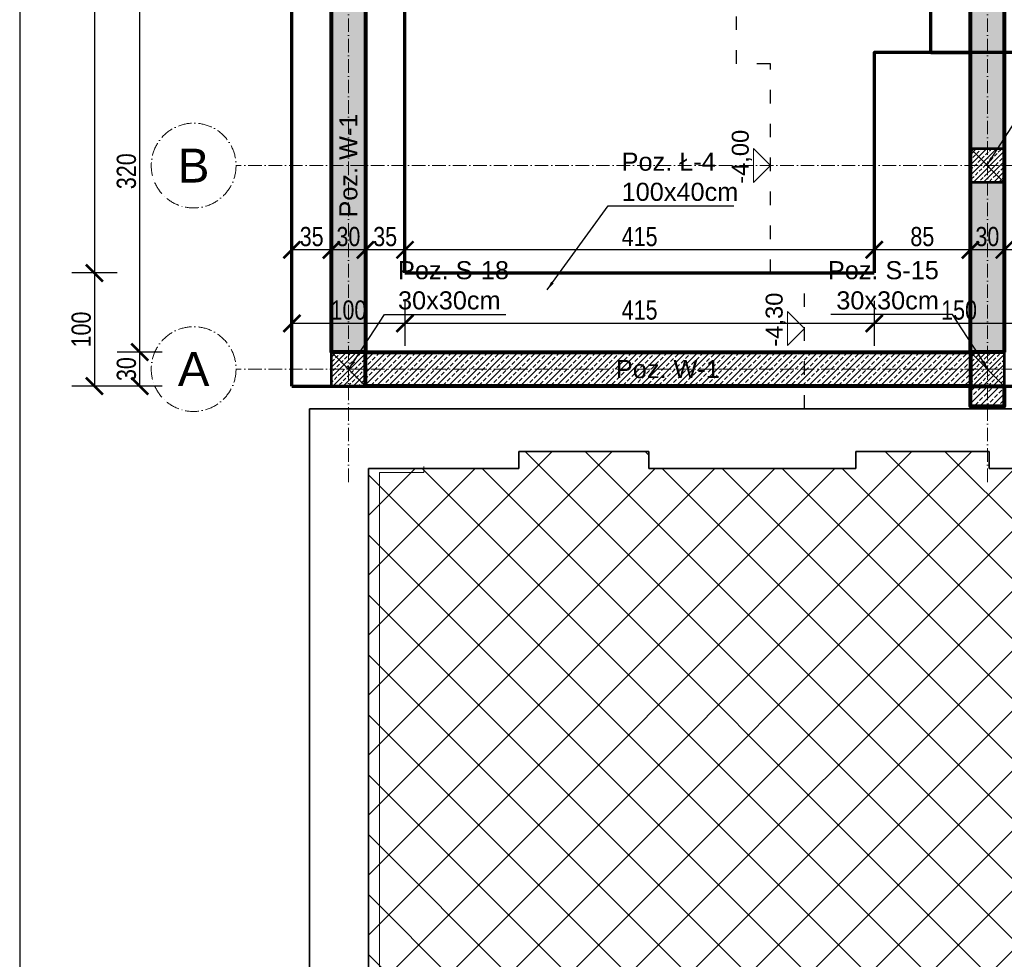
# Model space of a CAD drawing. Header units: inches. Extents: x 201967 to 338763, y -32705 to 30884.
# Tile 182 of 236: x 316678 to 317549, y 15249 to 16080. Entities that reach past the tile are written whole.
import ezdxf
from ezdxf.enums import TextEntityAlignment as Align

# ---------------------------------------------------------------- set-up
doc = ezdxf.new("R2010")
doc.units = ezdxf.units.IN
doc.header["$MEASUREMENT"] = 0
doc.linetypes.add('ACAD_ISO03W100', pattern=[30, 12, -18])
doc.linetypes.add('ACAD_ISO10W100', pattern=[18, 12, -3, 0, -3])
doc.layers.add('00_kreskowanie', color=1, linetype='Continuous', lineweight=5, true_color=0xff0000)
for name, color, linetype, lineweight in [('01 a KONSTRUKCJA żelbet', 94, 'Continuous', 80), ('01 a1 KONSTRUKCJA żelebet', 200, 'Continuous', 53), ('01 c KONSTRUKCJA ławy', 45, 'Continuous', 70), ('01h2 KONSTRUKCJA pozycje belki', 254, 'Continuous', 13), ('01h3 KONSTRUKCJA pozycje słupy', 252, 'Continuous', 13), ('11 OSIE ściany', 2, 'ACAD_ISO10W100', 5), ('1_OpisPomieszczen', 120, 'Continuous', 9), ('20 KRESKOWANIE ścian', 63, 'Continuous', 5), ('34 WIDOK 5 030', 13, 'Continuous', 30), ('50 OPIS 1', 130, 'Continuous', 9), ('90 WYMIAR', 155, 'Continuous', 9), ('_proj_MURY konstr', 1, 'Continuous', 20)]:
    doc.layers.add(name, color=color, linetype=linetype, lineweight=lineweight)
doc.styles.add('100 arial', font='arial.ttf', dxfattribs={"width": 0.8, "height": 17})
doc.styles.add('arialcce', font='arial.ttf')
doc.styles.add('OPIS', font='arial.ttf')
doc.styles.add('RomanS', font='romans.shx')
doc.styles.add('WYMIAR-50 (15pkt) arial', font='arial.ttf', dxfattribs={"height": 15})
doc.dimstyles.new('100', dxfattribs={"dimscale": 10, "dimtxt": 17, "dimasz": 1.5, "dimexe": 2, "dimexo": 2, "dimgap": 0.3, "dimtad": 1, "dimdec": 1, "dimrnd": 0.5, "dimdsep": 46, "dimtxsty": '100 arial', "dimblk": 'ARCHTICK', "dimcen": 10, "dimclrd": 256, "dimclre": 256, "dimclrt": 256, "dimadec": 0, "dimazin": 0, "dimtfac": 1, "dimtdec": 1, "dimtix": 1, "dimtmove": 1, "dimatfit": 3, "dimfxl": 2, "dimfxlon": 1, "dimtolj": 1, "dimarcsym": 0})
doc.dimstyles.new('DIM100txt12', dxfattribs={"dimtxt": 12, "dimasz": 1.05, "dimexe": 0, "dimexo": 8, "dimgap": 4, "dimtad": 1, "dimdec": 7, "dimrnd": 0.5, "dimdsep": 46, "dimtxsty": 'RomanS', "dimblk1": 'DIM', "dimblk2": 'DIM', "dimsah": 1, "dimcen": 0.09, "dimse1": 1, "dimse2": 1, "dimclrt": 256, "dimadec": 1, "dimazin": 0, "dimtfac": 1, "dimtdec": 7, "dimtix": 1, "dimtofl": 0, "dimtmove": 2, "dimatfit": 3, "dimfxl": 1, "dimtolj": 1, "dimtzin": 0, "dimarcsym": 0})
pattern_1 = [(45, (0, 0), (-5.303300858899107, 5.303300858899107), []), (45, (5.30330085, 0), (-5.303300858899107, 5.303300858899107), [3.75, -1.875])]

# ---------------------------------------------------------------- blocks, each defined once
blk = doc.blocks.new('1 osie 1 część BPPZ')
at = {"layer": '11 OSIE ściany'}
for p, q in [((-4002.399999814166, -529.999028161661), (-4002.399999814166, 516.7509718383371)), ((-3437.399999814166, -529.999028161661), (-3437.399999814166, 516.7509718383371)), ((-1237.399999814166, -249.9990929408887), (-4101.782290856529, -249.9990929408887)), ((-1237.399999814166, -429.999028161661), (-4101.782290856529, -429.999028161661))]:
    blk.add_line(p, q, dxfattribs=at)
for centre in [(-4139.282290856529, -249.9990929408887), (-4139.282290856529, -429.999028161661)]:
    blk.add_circle(centre, 37.5, dxfattribs=at)
at = {"layer": '11 OSIE ściany', "style": 'arialcce'}
for s, p in [('B', (-4139.282290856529, -249.9990929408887)), ('A', (-4139.282290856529, -429.999028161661))]:
    blk.add_text(s, height=30, dxfattribs=at).set_placement(p, align=Align.MIDDLE_CENTER)
blk = doc.blocks.new('*U1121')
at = {"lineweight": 5, "ltscale": 0.25}
h = blk.add_hatch(dxfattribs=at)
h.set_pattern_fill('ANSI33', color=5, style=0)
h.set_pattern_definition([(45, (0, -25), (-4.490128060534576, 4.490128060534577), []), (45, (4.490130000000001, -25), (-4.490128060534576, 4.490128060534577), [3.175, -1.5875])])
h.paths.add_polyline_path([(0, 0), (-7.105427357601e-16, -30), (30, -30), (30, 0)])
blk.add_lwpolyline([(0, 0), (-7.105427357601e-16, -30), (30, -30), (30, 0)], close=True)
at = {"layer": 'Defpoints'}
blk.add_line((0, 0), (30, -30), dxfattribs=at)
blk = doc.blocks.new('1 słupy parter rozbudowa 2')
at = {"layer": '01 a1 KONSTRUKCJA żelebet', "xscale": -1, "rotation": 270}
for p in [(580, -495.0000647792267), (15, -675.0000021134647), (580, -675.0000647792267)]:
    blk.add_blockref('*U1121', p, dxfattribs=at)
blk = doc.blocks.new('DIM')
for p, q in [((7.275957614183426e-12, -13.00000000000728), (7.275957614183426e-12, 12.99999999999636)), ((8.000000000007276, -7.275957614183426e-12), (-7.999999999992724, -7.275957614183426e-12))]:
    blk.add_line(p, q)
at = {"const_width": 1.714285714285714}
blk.add_lwpolyline([(5.714285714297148, 5.714285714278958), (-5.71428571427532, -5.71428571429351)], dxfattribs=at)
blk = doc.blocks.new('_ARCHTICK')
at = {"color": 0, "linetype": 'ByBlock', "const_width": 0.15}
blk.add_lwpolyline([(-0.5, -0.5), (0.5, 0.5)], dxfattribs=at)
blk = doc.blocks.new('*D1328')
at = {"layer": '90 WYMIAR', "lineweight": -2, "transparency": 16777216}
for p, q in [((317434.1205437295, 15831.09870406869), (317434.1205437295, 15791.09870406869)), ((317584.1205437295, 15830.61497774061), (317584.1205437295, 15791.09870406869)), ((317584.1205437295, 15811.09870406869), (317434.1205437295, 15811.09870406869))]:
    blk.add_line(p, q, dxfattribs=at)
at = {"layer": 'Defpoints', "color": 0, "transparency": 16777216}
for p in [(317434.1205437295, 15855.64904279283), (317584.1205437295, 15850.61497774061), (317434.1205437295, 15811.09870406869)]:
    blk.add_point(p, dxfattribs=at)
at = {"layer": '90 WYMIAR', "lineweight": -2, "transparency": 16777216, "xscale": 15, "yscale": 15, "zscale": 15, "rotation": 180}
blk.add_blockref('_ARCHTICK', (317434.1205437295, 15811.09870406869), dxfattribs=at)
at = {"layer": '90 WYMIAR', "lineweight": -2, "transparency": 16777216, "xscale": 15, "yscale": 15, "zscale": 15}
blk.add_blockref('_ARCHTICK', (317584.1205437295, 15811.09870406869), dxfattribs=at)
at = {"layer": '90 WYMIAR', "transparency": 16777216, "insert": (317509.1205437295, 15822.77844485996), "char_height": 17, "attachment_point": 5, "style": '100 arial'}
blk.add_mtext('\\A1;150', dxfattribs=at)
blk = doc.blocks.new('*D1329')
at = {"layer": '90 WYMIAR', "lineweight": -2, "transparency": 16777216}
for p, q in [((317019.1205437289, 15831.09870406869), (317019.1205437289, 15791.09870406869)), ((317434.1205437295, 15831.09870406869), (317434.1205437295, 15791.09870406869)), ((317434.1205437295, 15811.09870406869), (317019.1205437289, 15811.09870406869))]:
    blk.add_line(p, q, dxfattribs=at)
at = {"layer": 'Defpoints', "color": 0, "transparency": 16777216}
for p in [(317019.1205437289, 15855.64904279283), (317434.1205437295, 15855.64904279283), (317019.1205437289, 15811.09870406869)]:
    blk.add_point(p, dxfattribs=at)
at = {"layer": '90 WYMIAR', "lineweight": -2, "transparency": 16777216, "xscale": 15, "yscale": 15, "zscale": 15, "rotation": 180}
blk.add_blockref('_ARCHTICK', (317019.1205437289, 15811.09870406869), dxfattribs=at)
at = {"layer": '90 WYMIAR', "lineweight": -2, "transparency": 16777216, "xscale": 15, "yscale": 15, "zscale": 15}
blk.add_blockref('_ARCHTICK', (317434.1205437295, 15811.09870406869), dxfattribs=at)
at = {"layer": '90 WYMIAR', "transparency": 16777216, "insert": (317226.6205437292, 15822.77844485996), "char_height": 17, "attachment_point": 5, "style": '100 arial'}
blk.add_mtext('\\A1;415', dxfattribs=at)
blk = doc.blocks.new('*D1330')
at = {"layer": '90 WYMIAR', "lineweight": -2, "transparency": 16777216}
for p, q in [((316919.1205437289, 15811.09870406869), (316919.1205437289, 15831.09870406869)), ((317019.1205437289, 15831.09870406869), (317019.1205437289, 15791.09870406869)), ((317019.1205437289, 15811.09870406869), (316919.1205437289, 15811.09870406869))]:
    blk.add_line(p, q, dxfattribs=at)
at = {"layer": 'Defpoints', "color": 0, "transparency": 16777216}
for p in [(317019.1205437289, 15855.64904279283), (316919.1205437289, 15811.09870406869), (316919.1205437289, 15811.09870406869)]:
    blk.add_point(p, dxfattribs=at)
at = {"layer": '90 WYMIAR', "lineweight": -2, "transparency": 16777216, "xscale": 15, "yscale": 15, "zscale": 15, "rotation": 180}
blk.add_blockref('_ARCHTICK', (316919.1205437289, 15811.09870406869), dxfattribs=at)
at = {"layer": '90 WYMIAR', "lineweight": -2, "transparency": 16777216, "xscale": 15, "yscale": 15, "zscale": 15}
blk.add_blockref('_ARCHTICK', (317019.1205437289, 15811.09870406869), dxfattribs=at)
at = {"layer": '90 WYMIAR', "transparency": 16777216, "insert": (316969.1205437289, 15822.77844485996), "char_height": 17, "attachment_point": 5, "style": '100 arial'}
blk.add_mtext('\\A1;100', dxfattribs=at)
blk = doc.blocks.new('*D1385')
at = {"layer": '90 WYMIAR', "lineweight": -2, "transparency": 16777216}
for p, q in [((317549.1205437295, 15896.09870406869), (317549.1205437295, 15856.09870406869)), ((317634.1205437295, 15870.64898012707), (317634.1205437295, 15896.09870406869)), ((317634.1205437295, 15876.09870406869), (317549.1205437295, 15876.09870406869))]:
    blk.add_line(p, q, dxfattribs=at)
at = {"layer": 'Defpoints', "color": 0, "transparency": 16777216}
for p in [(317549.1205437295, 15935.64898012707), (317549.1205437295, 15876.09870406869), (317634.1205437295, 15850.64898012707)]:
    blk.add_point(p, dxfattribs=at)
at = {"layer": '90 WYMIAR', "lineweight": -2, "transparency": 16777216, "xscale": 15, "yscale": 15, "zscale": 15, "rotation": 180}
blk.add_blockref('_ARCHTICK', (317549.1205437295, 15876.09870406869), dxfattribs=at)
at = {"layer": '90 WYMIAR', "lineweight": -2, "transparency": 16777216, "xscale": 15, "yscale": 15, "zscale": 15}
blk.add_blockref('_ARCHTICK', (317634.1205437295, 15876.09870406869), dxfattribs=at)
at = {"layer": '90 WYMIAR', "transparency": 16777216, "insert": (317591.6205437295, 15887.77844485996), "char_height": 17, "attachment_point": 5, "style": '100 arial'}
blk.add_mtext('\\A1;85', dxfattribs=at)
blk = doc.blocks.new('*D1386')
at = {"layer": '90 WYMIAR', "lineweight": -2, "transparency": 16777216}
for p, q in [((317519.1205437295, 15896.09870406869), (317519.1205437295, 15856.09870406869)), ((317549.1205437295, 15896.09870406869), (317549.1205437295, 15856.09870406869)), ((317549.1205437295, 15876.09870406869), (317519.1205437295, 15876.09870406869))]:
    blk.add_line(p, q, dxfattribs=at)
at = {"layer": 'Defpoints', "color": 0, "transparency": 16777216}
for p in [(317519.1205437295, 15935.64898012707), (317549.1205437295, 15935.64898012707), (317519.1205437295, 15876.09870406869)]:
    blk.add_point(p, dxfattribs=at)
at = {"layer": '90 WYMIAR', "lineweight": -2, "transparency": 16777216, "xscale": 15, "yscale": 15, "zscale": 15, "rotation": 180}
blk.add_blockref('_ARCHTICK', (317519.1205437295, 15876.09870406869), dxfattribs=at)
at = {"layer": '90 WYMIAR', "lineweight": -2, "transparency": 16777216, "xscale": 15, "yscale": 15, "zscale": 15}
blk.add_blockref('_ARCHTICK', (317549.1205437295, 15876.09870406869), dxfattribs=at)
at = {"layer": '90 WYMIAR', "transparency": 16777216, "insert": (317534.1205437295, 15887.78424295), "char_height": 17, "attachment_point": 5, "style": '100 arial'}
blk.add_mtext('\\A1;30', dxfattribs=at)
blk = doc.blocks.new('*D1387')
at = {"layer": '90 WYMIAR', "lineweight": -2, "transparency": 16777216}
for p, q in [((317434.1205437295, 15875.64904279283), (317434.1205437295, 15896.09870406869)), ((317519.1205437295, 15896.09870406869), (317519.1205437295, 15856.09870406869)), ((317519.1205437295, 15876.09870406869), (317434.1205437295, 15876.09870406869))]:
    blk.add_line(p, q, dxfattribs=at)
at = {"layer": 'Defpoints', "color": 0, "transparency": 16777216}
for p in [(317519.1205437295, 15935.64898012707), (317434.1205437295, 15876.09870406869), (317434.1205437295, 15855.64904279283)]:
    blk.add_point(p, dxfattribs=at)
at = {"layer": '90 WYMIAR', "lineweight": -2, "transparency": 16777216, "xscale": 15, "yscale": 15, "zscale": 15, "rotation": 180}
blk.add_blockref('_ARCHTICK', (317434.1205437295, 15876.09870406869), dxfattribs=at)
at = {"layer": '90 WYMIAR', "lineweight": -2, "transparency": 16777216, "xscale": 15, "yscale": 15, "zscale": 15}
blk.add_blockref('_ARCHTICK', (317519.1205437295, 15876.09870406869), dxfattribs=at)
at = {"layer": '90 WYMIAR', "transparency": 16777216, "insert": (317476.6205437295, 15887.77844485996), "char_height": 17, "attachment_point": 5, "style": '100 arial'}
blk.add_mtext('\\A1;85', dxfattribs=at)
blk = doc.blocks.new('*D1388')
at = {"layer": '90 WYMIAR', "lineweight": -2, "transparency": 16777216}
for p, q in [((317019.1205437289, 15875.64904279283), (317019.1205437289, 15896.09870406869)), ((317434.1205437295, 15875.64904279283), (317434.1205437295, 15896.09870406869)), ((317434.1205437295, 15876.09870406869), (317019.1205437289, 15876.09870406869))]:
    blk.add_line(p, q, dxfattribs=at)
at = {"layer": 'Defpoints', "color": 0, "transparency": 16777216}
for p in [(317019.1205437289, 15876.09870406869), (317019.1205437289, 15855.64904279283), (317434.1205437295, 15855.64904279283)]:
    blk.add_point(p, dxfattribs=at)
at = {"layer": '90 WYMIAR', "lineweight": -2, "transparency": 16777216, "xscale": 15, "yscale": 15, "zscale": 15, "rotation": 180}
blk.add_blockref('_ARCHTICK', (317019.1205437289, 15876.09870406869), dxfattribs=at)
at = {"layer": '90 WYMIAR', "lineweight": -2, "transparency": 16777216, "xscale": 15, "yscale": 15, "zscale": 15}
blk.add_blockref('_ARCHTICK', (317434.1205437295, 15876.09870406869), dxfattribs=at)
at = {"layer": '90 WYMIAR', "transparency": 16777216, "insert": (317226.6205437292, 15887.77844485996), "char_height": 17, "attachment_point": 5, "style": '100 arial'}
blk.add_mtext('\\A1;415', dxfattribs=at)
blk = doc.blocks.new('*D1389')
at = {"layer": '90 WYMIAR', "lineweight": -2, "transparency": 16777216}
for p, q in [((316984.1205437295, 15856.09870406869), (316984.1205437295, 15896.09870406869)), ((317019.1205437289, 15875.64904279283), (317019.1205437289, 15896.09870406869)), ((317019.1205437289, 15876.09870406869), (316984.1205437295, 15876.09870406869))]:
    blk.add_line(p, q, dxfattribs=at)
at = {"layer": 'Defpoints', "color": 0, "transparency": 16777216}
for p in [(316984.1205437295, 15876.09870406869), (317019.1205437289, 15855.64904279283), (316984.1205437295, 15785.64904279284)]:
    blk.add_point(p, dxfattribs=at)
at = {"layer": '90 WYMIAR', "lineweight": -2, "transparency": 16777216, "xscale": 15, "yscale": 15, "zscale": 15, "rotation": 180}
blk.add_blockref('_ARCHTICK', (316984.1205437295, 15876.09870406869), dxfattribs=at)
at = {"layer": '90 WYMIAR', "lineweight": -2, "transparency": 16777216, "xscale": 15, "yscale": 15, "zscale": 15}
blk.add_blockref('_ARCHTICK', (317019.1205437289, 15876.09870406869), dxfattribs=at)
at = {"layer": '90 WYMIAR', "transparency": 16777216, "insert": (317001.6205437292, 15887.78424295), "char_height": 17, "attachment_point": 5, "style": '100 arial'}
blk.add_mtext('\\A1;35', dxfattribs=at)
blk = doc.blocks.new('*D1390')
at = {"layer": '90 WYMIAR', "lineweight": -2, "transparency": 16777216}
for p, q in [((316954.1205437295, 15856.09870406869), (316954.1205437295, 15896.09870406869)), ((316984.1205437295, 15856.09870406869), (316984.1205437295, 15896.09870406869)), ((316984.1205437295, 15876.09870406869), (316954.1205437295, 15876.09870406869))]:
    blk.add_line(p, q, dxfattribs=at)
at = {"layer": 'Defpoints', "color": 0, "transparency": 16777216}
for p in [(316954.1205437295, 15876.09870406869), (316954.1205437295, 15785.64904279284), (316984.1205437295, 15785.64904279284)]:
    blk.add_point(p, dxfattribs=at)
at = {"layer": '90 WYMIAR', "lineweight": -2, "transparency": 16777216, "xscale": 15, "yscale": 15, "zscale": 15, "rotation": 180}
blk.add_blockref('_ARCHTICK', (316954.1205437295, 15876.09870406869), dxfattribs=at)
at = {"layer": '90 WYMIAR', "lineweight": -2, "transparency": 16777216, "xscale": 15, "yscale": 15, "zscale": 15}
blk.add_blockref('_ARCHTICK', (316984.1205437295, 15876.09870406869), dxfattribs=at)
at = {"layer": '90 WYMIAR', "transparency": 16777216, "insert": (316969.1205437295, 15887.78424295), "char_height": 17, "attachment_point": 5, "style": '100 arial'}
blk.add_mtext('\\A1;30', dxfattribs=at)
blk = doc.blocks.new('*D1391')
at = {"layer": '90 WYMIAR', "lineweight": -2, "transparency": 16777216}
for p, q in [((316919.1205437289, 15856.09870406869), (316919.1205437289, 15896.09870406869)), ((316954.1205437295, 15856.09870406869), (316954.1205437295, 15896.09870406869)), ((316954.1205437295, 15876.09870406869), (316919.1205437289, 15876.09870406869))]:
    blk.add_line(p, q, dxfattribs=at)
at = {"layer": 'Defpoints', "color": 0, "transparency": 16777216}
for p in [(316919.1205437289, 15876.09870406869), (316919.1205437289, 15811.09870406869), (316954.1205437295, 15785.64904279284)]:
    blk.add_point(p, dxfattribs=at)
at = {"layer": '90 WYMIAR', "lineweight": -2, "transparency": 16777216, "xscale": 15, "yscale": 15, "zscale": 15, "rotation": 180}
blk.add_blockref('_ARCHTICK', (316919.1205437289, 15876.09870406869), dxfattribs=at)
at = {"layer": '90 WYMIAR', "lineweight": -2, "transparency": 16777216, "xscale": 15, "yscale": 15, "zscale": 15}
blk.add_blockref('_ARCHTICK', (316954.1205437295, 15876.09870406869), dxfattribs=at)
at = {"layer": '90 WYMIAR', "transparency": 16777216, "insert": (316936.6205437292, 15887.78424295), "char_height": 17, "attachment_point": 5, "style": '100 arial'}
blk.add_mtext('\\A1;35', dxfattribs=at)
blk = doc.blocks.new('*D1404')
at = {"layer": '90 WYMIAR', "lineweight": -2, "transparency": 16777216}
for p, q in [((316804.5319271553, 15785.64904279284), (316764.5319271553, 15785.64904279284)), ((316784.5319271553, 15755.64904279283), (316784.5319271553, 15785.64904279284)), ((316804.5319271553, 15755.64904279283), (316764.5319271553, 15755.64904279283))]:
    blk.add_line(p, q, dxfattribs=at)
at = {"layer": 'Defpoints', "color": 0, "transparency": 16777216}
for p in [(316784.5319271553, 15785.64904279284), (316954.1205437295, 15785.64904279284), (316919.1205437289, 15755.64904279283)]:
    blk.add_point(p, dxfattribs=at)
at = {"layer": '90 WYMIAR', "lineweight": -2, "transparency": 16777216, "xscale": 15, "yscale": 15, "zscale": 15}
for p, rotation in [((316784.5319271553, 15785.64904279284), 90), ((316784.5319271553, 15755.64904279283), 270)]:
    blk.add_blockref('_ARCHTICK', p, dxfattribs=dict(at, rotation=rotation))
at = {"layer": '90 WYMIAR', "transparency": 16777216, "insert": (316772.846388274, 15770.64904279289), "char_height": 17, "attachment_point": 5, "rotation": 90, "style": '100 arial'}
blk.add_mtext('\\A1;30', dxfattribs=at)
blk = doc.blocks.new('*D1405')
at = {"layer": '90 WYMIAR', "lineweight": -2, "transparency": 16777216}
for p, q in [((316804.5319271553, 16105.64904279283), (316764.5319271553, 16105.64904279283)), ((316784.5319271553, 15785.64904279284), (316784.5319271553, 16105.64904279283)), ((316804.5319271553, 15785.64904279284), (316764.5319271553, 15785.64904279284))]:
    blk.add_line(p, q, dxfattribs=at)
at = {"layer": 'Defpoints', "color": 0, "transparency": 16777216}
for p in [(316784.5319271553, 16105.64904279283), (316984.1205437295, 16105.64904279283), (316954.1205437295, 15785.64904279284)]:
    blk.add_point(p, dxfattribs=at)
at = {"layer": '90 WYMIAR', "lineweight": -2, "transparency": 16777216, "xscale": 15, "yscale": 15, "zscale": 15}
for p, rotation in [((316784.5319271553, 16105.64904279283), 90), ((316784.5319271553, 15785.64904279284), 270)]:
    blk.add_blockref('_ARCHTICK', p, dxfattribs=dict(at, rotation=rotation))
at = {"layer": '90 WYMIAR', "transparency": 16777216, "insert": (316772.846388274, 15945.64904279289), "char_height": 17, "attachment_point": 5, "rotation": 90, "style": '100 arial'}
blk.add_mtext('\\A1;320', dxfattribs=at)
blk = doc.blocks.new('*D1411')
at = {"layer": '90 WYMIAR', "lineweight": -2, "transparency": 16777216}
for p, q in [((316764.5319271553, 16380.6490449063), (316724.5319271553, 16380.6490449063)), ((316744.5319271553, 16380.6490449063), (316744.5319271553, 15855.64904279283)), ((316764.5319271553, 15855.64904279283), (316724.5319271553, 15855.64904279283))]:
    blk.add_line(p, q, dxfattribs=at)
at = {"layer": 'Defpoints', "color": 0, "transparency": 16777216}
for p in [(317019.1205437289, 16380.6490449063), (316744.5319271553, 15855.64904279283), (317019.1205437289, 15855.64904279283)]:
    blk.add_point(p, dxfattribs=at)
at = {"layer": '90 WYMIAR', "lineweight": -2, "transparency": 16777216, "xscale": 15, "yscale": 15, "zscale": 15}
for p, rotation in [((316744.5319271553, 16380.6490449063), 90), ((316744.5319271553, 15855.64904279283), 270)]:
    blk.add_blockref('_ARCHTICK', p, dxfattribs=dict(at, rotation=rotation))
at = {"layer": '90 WYMIAR', "transparency": 16777216, "insert": (316732.8521863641, 16118.14904384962), "char_height": 17, "attachment_point": 5, "rotation": 90, "style": '100 arial'}
blk.add_mtext('\\A1;525', dxfattribs=at)
blk = doc.blocks.new('*D1412')
at = {"layer": '90 WYMIAR', "lineweight": -2, "transparency": 16777216}
for p, q in [((316764.5319271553, 15855.64904279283), (316724.5319271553, 15855.64904279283)), ((316744.5319271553, 15855.64904279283), (316744.5319271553, 15755.64904279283)), ((316764.5319271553, 15755.64904279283), (316724.5319271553, 15755.64904279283))]:
    blk.add_line(p, q, dxfattribs=at)
at = {"layer": 'Defpoints', "color": 0, "transparency": 16777216}
for p in [(317019.1205437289, 15855.64904279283), (316744.5319271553, 15755.64904279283), (316919.1205437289, 15755.64904279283)]:
    blk.add_point(p, dxfattribs=at)
at = {"layer": '90 WYMIAR', "lineweight": -2, "transparency": 16777216, "xscale": 15, "yscale": 15, "zscale": 15}
for p, rotation in [((316744.5319271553, 15855.64904279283), 90), ((316744.5319271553, 15755.64904279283), 270)]:
    blk.add_blockref('_ARCHTICK', p, dxfattribs=dict(at, rotation=rotation))
at = {"layer": '90 WYMIAR', "transparency": 16777216, "insert": (316732.8521863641, 15805.64904279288), "char_height": 17, "attachment_point": 5, "rotation": 90, "style": '100 arial'}
blk.add_mtext('\\A1;100', dxfattribs=at)
blk = doc.blocks.new('*U1124')
blk.add_lwpolyline([(-15, 15), (0, 0), (15, 15), (-15, 15)])
at = {"style": 'WYMIAR-50 (15pkt) arial', "flags": 8}
blk.add_attdef('DETAIL#', text='', height=15, dxfattribs=at).set_placement((-16.13640432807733, 14.81736566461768), align=Align.BOTTOM_LEFT)

msp = doc.modelspace()

# ---------------------------------------------------------------- hatches: boundary and pattern name
at = {"layer": '00_kreskowanie'}
h = msp.add_hatch(dxfattribs=at)
h.set_pattern_fill('ANSI37', color=252, scale=300, angle=359.9999999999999)
h.set_pattern_definition([(45, (230905.6093215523, -1231.773613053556), (-26.51650429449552, 26.51650429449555), []), (135, (230905.6093215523, -1231.773613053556), (-26.51650429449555, -26.51650429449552), [])])
h.paths.add_polyline_path([(316986.7933611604, 15682.64904279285), (317120.138252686, 15682.64904279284), (317119.3382526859, 15697.64904279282), (317234.7382526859, 15697.64904279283), (317234.7382526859, 15682.64904279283), (317417.3382526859, 15682.64904279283), (317418.138252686, 15697.64904279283), (317535.9382526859, 15697.64904279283), (317535.5382526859, 15682.64904279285), (317839.9382526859, 15682.64904279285), (317839.5382526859, 15115.64904279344), (317839.7382526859, 15081.6490564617), (317776.7382085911, 15081.649029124), (317776.7382967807, 14525.649029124), (316985.9933611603, 14525.64905646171)])
at = {"layer": '20 KRESKOWANIE ścian'}
h = msp.add_hatch(dxfattribs=at)
h.set_pattern_fill('ANSI33', color=256, scale=30)
h.set_pattern_definition(pattern_1)
h.paths.add_polyline_path([(317549.1205437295, 15935.64898012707), (317519.1205437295, 15935.64898012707), (317519.1205437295, 15785.64898012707), (317549.1205437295, 15785.64898012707)])
h.paths.add_polyline_path([(316984.1205437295, 16105.64904279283), (316954.1205437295, 16105.64904279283), (316954.1205437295, 15785.64904279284), (316984.1205437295, 15785.64904279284)])
h.paths.add_polyline_path([(316984.1205437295, 16415.6490449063), (316954.1205437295, 16415.6490449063), (316954.1205437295, 16135.64904279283), (316984.1205437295, 16135.64904279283)])
h.paths.add_polyline_path([(317549.1205437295, 16415.6490449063), (317519.1205437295, 16415.6490449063), (317519.1205437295, 15965.64898012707), (317549.1205437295, 15965.64898012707)])
h = msp.add_hatch(dxfattribs=at)
h.set_pattern_fill('ANSI33', color=256, scale=30)
h.set_pattern_definition(pattern_1)
h.paths.add_polyline_path([(317519.1205437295, 15785.64901145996), (316984.1205437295, 15785.64904279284), (316984.1205437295, 15755.64898012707), (317519.1205437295, 15755.64894879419)])
h.paths.add_polyline_path([(317549.1205437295, 15755.64891746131), (317519.1205437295, 15755.64891746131), (317519.1205437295, 15737.64898012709), (317549.1205437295, 15737.64898012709)])

# ---------------------------------------------------------------- linework, layer by layer
at = {"layer": '01 a KONSTRUKCJA żelbet'}
for points in [[(316984.1205437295, 15785.64904279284), (316954.1205437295, 15785.64904279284), (316954.1205437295, 16415.6490449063), (316984.1205437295, 16415.6490449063)], [(317549.1205437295, 15785.64898012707), (317519.1205437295, 15785.64898012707), (317519.1205437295, 16415.64904491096), (317549.1205437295, 16415.64904491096)], [(317519.1205437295, 15755.64894879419), (316984.1205437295, 15755.64898012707), (316984.1205437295, 15785.64904279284), (317519.1205437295, 15785.64901145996)], [(317519.1205437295, 15755.64891746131), (317549.1205437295, 15755.64891746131), (317549.1205437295, 15737.64898012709), (317519.1205437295, 15737.64898012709)]]:
    msp.add_lwpolyline(points, close=True, dxfattribs=at)
at = {"layer": '01 c KONSTRUKCJA ławy'}
for p, q in [((316919.1205437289, 15755.64904279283), (316919.1205437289, 16480.6490449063)), ((317019.1205437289, 15855.64904279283), (317019.1205437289, 16380.6490449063)), ((317484.1205437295, 16050.61497774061), (317484.1205437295, 16380.6490449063)), ((317484.1205437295, 16050.61497774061), (317519.1205437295, 16050.61497774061)), ((317019.1205437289, 15855.64904279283), (317434.1205437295, 15855.64904279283)), ((316919.1205437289, 15755.64904279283), (317584.1205437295, 15755.64904279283))]:
    msp.add_line(p, q, dxfattribs=at)
msp.add_lwpolyline([(317584.1205437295, 15850.61497774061), (317634.1205437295, 15850.64898012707), (317634.1205437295, 16050.64898012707), (317434.1205437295, 16050.64898012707), (317434.1205437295, 15855.64904279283)], dxfattribs=at)
at = {"layer": '1_OpisPomieszczen', "color": 252}
for p, q in [((317035.7382526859, 15684.64904279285), (317035.7382526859, 15679.17927898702)), ((317035.7382526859, 15679.17927898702), (316996.7382526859, 15679.17927898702)), ((316996.7382526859, 15679.17927898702), (316996.7382526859, 15135.64904279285))]:
    msp.add_line(p, q, dxfattribs=at)
at = {"layer": '34 WIDOK 5 030', "linetype": 'ACAD_ISO03W100'}
msp.add_lwpolyline([(317372.4173261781, 15735.64904279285), (317372.4173261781, 15855.64904279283), (317342.4173261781, 15855.64904279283), (317342.4173261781, 16040.61497774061), (317312.4173261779, 16040.61497774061), (317312.4173261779, 16100.61497774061), (317282.4173261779, 16100.61497774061), (317282.4173261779, 16160.61497774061), (317252.4173261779, 16160.61497774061), (317252.4173261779, 16220.61497774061), (317222.4173261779, 16220.61497774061), (317222.4173261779, 16280.61497774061), (317192.4173261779, 16280.61497774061), (317192.4173261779, 16340.61497774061), (317162.4173261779, 16340.61497774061), (317162.4173261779, 16480.6490449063)], dxfattribs=at)
at = {"layer": '_proj_MURY konstr', "color": 3, "lineweight": 35}
for p, q in [((318195.7382526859, 15735.64904279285), (316934.7382526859, 15735.64904279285)), ((316934.7382526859, 15735.64904279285), (316934.7382526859, 14469.64904279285)), ((317119.7382526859, 15697.64904279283), (317119.7382526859, 15682.64904279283)), ((317234.7382526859, 15697.64904279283), (317119.7382526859, 15697.64904279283)), ((317234.7382526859, 15697.64904279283), (317234.7382526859, 15682.64904279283)), ((317417.7382526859, 15697.64904279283), (317417.7382526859, 15682.64904279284)), ((317535.7382526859, 15697.64904279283), (317417.7382526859, 15697.64904279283)), ((317535.7382526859, 15697.64904279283), (317535.7382526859, 15682.64904279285)), ((317119.7382526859, 15682.64904279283), (316986.7933611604, 15682.64904279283)), ((316986.7933611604, 15682.64904279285), (316986.7933611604, 15135.64904279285)), ((317417.7382526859, 15682.64904279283), (317234.7382526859, 15682.64904279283)), ((317839.7382526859, 15682.64904279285), (317535.7382526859, 15682.64904279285))]:
    msp.add_line(p, q, dxfattribs=at)
at = {"layer": 'Defpoints'}
msp.add_lwpolyline([(316678.4264551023, 13244.09080727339), (323978.4264551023, 13244.09080727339), (323978.4264551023, 17244.09080727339), (316678.4264551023, 17244.09080727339)], close=True, dxfattribs=at)

# ---------------------------------------------------------------- block references
at = {"layer": '01 a1 KONSTRUKCJA żelebet'}
msp.add_blockref('1 słupy parter rozbudowa 2', (316969.1205437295, 16430.6490449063), dxfattribs=at)
at = {"layer": '11 OSIE ściany'}
msp.add_blockref('1 osie 1 część BPPZ', (320971.5205435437, 16200.64807306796), dxfattribs=at)
at = {"layer": '50 OPIS 1'}
ref = msp.add_blockref('*U1124', (317342.4173261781, 15950.68298251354), dxfattribs=dict(at, rotation=90))
ref.add_attrib('DETAIL#', '-4,00', dxfattribs={"layer": '0', "height": 15, "rotation": 90, "style": 'WYMIAR-50 (15pkt) arial'}).set_placement((317327.5999605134, 15934.54657818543), align=Align.BOTTOM_LEFT)
ref = msp.add_blockref('*U1124', (317372.4173261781, 15806.649162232), dxfattribs=dict(at, rotation=90))
ref.add_attrib('DETAIL#', '-4,30', dxfattribs={"layer": '0', "height": 15, "rotation": 90, "style": 'WYMIAR-50 (15pkt) arial'}).set_placement((317357.5999605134, 15790.5127579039), align=Align.BOTTOM_LEFT)

# ---------------------------------------------------------------- texts
at = {"layer": '01h2 KONSTRUKCJA pozycje belki', "insert": (316969.1205437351, 15950.64898012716), "char_height": 16, "attachment_point": 5, "rotation": 89.99999999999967, "style": 'OPIS'}
msp.add_mtext('Poz. W-1', dxfattribs=at)
at = {"layer": '01h2 KONSTRUKCJA pozycje belki', "insert": (317251.6205437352, 15770.60941852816), "char_height": 16, "attachment_point": 5, "style": 'OPIS'}
msp.add_mtext('Poz. W-1', dxfattribs=at)
at = {"layer": '01h3 KONSTRUKCJA pozycje słupy', "char_height": 16, "style": 'OPIS'}
for s, insert, attachment_point in [('Poz. Ł-4\\P100x40cm', (317210.7394813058, 15940.6810858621), 4), ('Poz. S-18\\P30x30cm', (317012.9911981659, 15844.6681117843), 4), ('Poz. S-15\\P30x30cm', (317491.2498245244, 15844.66811389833), 6)]:
    msp.add_mtext(s, dxfattribs=dict(at, insert=insert, attachment_point=attachment_point))

# ---------------------------------------------------------------- dimensions: what is measured, and where the dimension line sits
at = {"layer": '90 WYMIAR'}
for base, p1, p2, picture, middle in [((316744.5319271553, 15855.64904279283), (317019.1205437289, 16380.6490449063), (317019.1205437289, 15855.64904279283), '*D1411', (316732.8521863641, 16118.14904384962)), ((316784.5319271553, 16105.64904279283), (316954.1205437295, 15785.64904279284), (316984.1205437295, 16105.64904279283), '*D1405', (316772.846388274, 15945.64904279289)), ((316744.5319271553, 15755.64904279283), (317019.1205437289, 15855.64904279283), (316919.1205437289, 15755.64904279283), '*D1412', (316732.8521863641, 15805.64904279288)), ((316784.5319271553, 15785.64904279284), (316919.1205437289, 15755.64904279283), (316954.1205437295, 15785.64904279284), '*D1404', (316772.846388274, 15770.64904279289))]:
    dim = msp.add_linear_dim(base=base, p1=p1, p2=p2, angle=90, dimstyle='100', dxfattribs=at)
    dim.commit()
    dim.dimension.update_dxf_attribs({"geometry": picture, "text_midpoint": middle})
for base, p1, p2, picture, middle in [((317434.1205437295, 15876.09870406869), (317519.1205437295, 15935.64898012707), (317434.1205437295, 15855.64904279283), '*D1387', (317476.6205437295, 15887.77844485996)), ((317519.1205437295, 15876.09870406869), (317549.1205437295, 15935.64898012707), (317519.1205437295, 15935.64898012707), '*D1386', (317534.1205437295, 15887.78424295)), ((317549.1205437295, 15876.09870406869), (317634.1205437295, 15850.64898012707), (317549.1205437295, 15935.64898012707), '*D1385', (317591.6205437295, 15887.77844485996)), ((316919.1205437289, 15876.09870406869), (316954.1205437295, 15785.64904279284), (316919.1205437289, 15811.09870406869), '*D1391', (316936.6205437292, 15887.78424295)), ((316954.1205437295, 15876.09870406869), (316984.1205437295, 15785.64904279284), (316954.1205437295, 15785.64904279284), '*D1390', (316969.1205437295, 15887.78424295)), ((316984.1205437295, 15876.09870406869), (317019.1205437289, 15855.64904279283), (316984.1205437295, 15785.64904279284), '*D1389', (317001.6205437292, 15887.78424295)), ((317019.1205437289, 15876.09870406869), (317434.1205437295, 15855.64904279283), (317019.1205437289, 15855.64904279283), '*D1388', (317226.6205437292, 15887.77844485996)), ((316919.1205437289, 15811.09870406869), (317019.1205437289, 15855.64904279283), (316919.1205437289, 15811.09870406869), '*D1330', (316969.1205437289, 15822.77844485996)), ((317019.1205437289, 15811.09870406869), (317434.1205437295, 15855.64904279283), (317019.1205437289, 15855.64904279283), '*D1329', (317226.6205437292, 15822.77844485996)), ((317434.1205437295, 15811.09870406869), (317584.1205437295, 15850.61497774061), (317434.1205437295, 15855.64904279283), '*D1328', (317509.1205437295, 15822.77844485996))]:
    dim = msp.add_linear_dim(base=base, p1=p1, p2=p2, dimstyle='100', dxfattribs=at)
    dim.commit()
    dim.dimension.update_dxf_attribs({"geometry": picture, "text_midpoint": middle})

# ---------------------------------------------------------------- leaders
at = {"layer": '01h3 KONSTRUKCJA pozycje słupy', "annotation_type": 0, "has_hookline": 1}
for points, hookline_direction, text_width in [([(317533.5367591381, 15950.68671681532), (317564.9911981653, 15999.0236653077), (317572.9911981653, 15999.0236653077)], 0, 95.39972714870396), ([(317144.8231492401, 15840.68962416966), (317198.7394813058, 15915.17858472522), (317206.7394813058, 15915.17858472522)], 0, 99.25238744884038), ([(316969.5367591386, 15770.6867794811), (317000.9911981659, 15819.02372797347), (317008.9911981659, 15819.02372797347)], 0, 95.44338335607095), ([(317534.7042635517, 15770.68678159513), (317503.2498245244, 15819.02373008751), (317495.2498245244, 15819.02373008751)], 1, 95.53069577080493)]:
    msp.add_leader(points, dimstyle='DIM100txt12', override={"dimasz": 8, "dimgap": 4, "dimtad": 1}, dxfattribs=dict(at, hookline_direction=hookline_direction, text_width=text_width))

doc.saveas('drawing.dxf')
